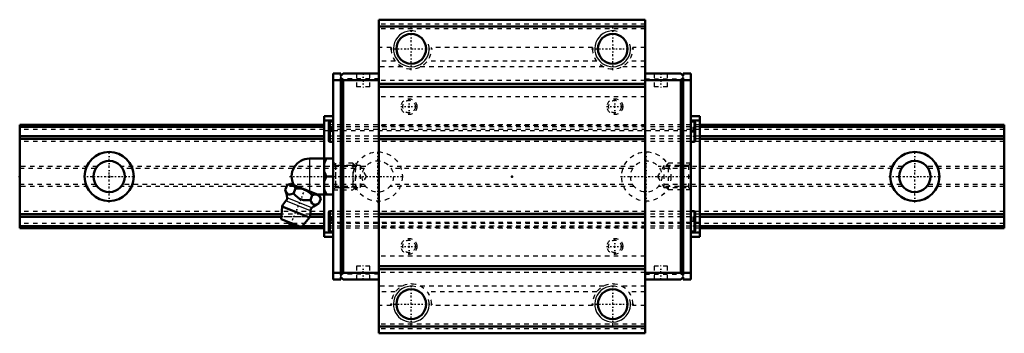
# Model space of a CAD drawing. Header units: millimetres. Extents: x -20 to 200, y -35 to 35.
import ezdxf

# ---------------------------------------------------------------- set-up
doc = ezdxf.new("R2010")
doc.units = ezdxf.units.MM
doc.linetypes.add('Center', pattern=[1.5, 0.45, -0.5, 0.05, -0.5])
doc.linetypes.add('Dashed', pattern=[2, 1, -1])
for name, color, linetype, lineweight in [('2d ConnectionPoints', 7, 'Continuous', 50), ('AM_0', 7, 'Continuous', 50), ('AM_4', 3, 'Continuous', 25), ('AM_5', 3, 'Continuous', 25), ('AM_7', 7, 'Center', 25), ('AM_9', 6, 'Dashed', 25)]:
    doc.layers.add(name, color=color, linetype=linetype, lineweight=lineweight)

# ---------------------------------------------------------------- blocks, each defined once
blk = doc.blocks.new('1_8cf1j07bmtjz4xoxwn0ruhhxt________0_in_HSR25M1A1SS220LG200BM6F68050001_4')
at = {"layer": 'AM_0'}
for p, q in [((44.75, 4), (50.05, 4)), ((48.05, 4), (48.05, -4)), ((48.55, 0), (50.05, 0)), ((39.33, -3), (39.76, -1.93)), ((40.54, -1.6), (39.76, -1.93)), ((46.93, -4.18), (40.54, -1.6)), ((41.2, -3.76), (41.63, -2.69)), ((44.95, -5.27), (45.38, -4.2)), ((46.47, -4), (50.05, -4)), ((47.26, -4.96), (46.93, -4.18)), ((46.82, -6.03), (47.26, -4.96)), ((38.65, -6.67), (38.45, -9.49)), ((44.77, -9.14), (38.65, -6.67)), ((42.94, -11.31), (38.45, -9.49)), ((42.94, -11.31), (44.77, -9.14))]:
    blk.add_line(p, q, dxfattribs=at)
for points in [[(48.55, 4), (48.26, 3.44), (48.05, 2.85)], [(48.05, 1.15), (48.11, 0.96), (48.3, 0.47), (48.55, 0)], [(48.55, 0), (48.26, -0.56), (48.05, -1.15)], [(41.63, -2.69), (41.37, -2.21), (41.21, -2.01), (41.01, -1.86), (40.71, -1.76), (40.36, -1.75), (40.06, -1.82), (39.76, -1.93)], [(39.33, -3), (39.51, -3.4), (39.73, -3.74), (39.91, -3.91), (40.14, -4), (40.38, -4.02), (40.65, -3.96), (41.2, -3.76)], [(41.2, -3.76), (41.63, -4.23), (42.05, -4.62), (42.52, -4.95), (42.95, -5.15), (43.41, -5.26), (44.18, -5.32), (44.95, -5.27)], [(45.38, -4.2), (44.98, -3.79), (44.54, -3.42), (44.02, -3.09), (43.44, -2.85), (42.84, -2.71), (42.22, -2.67), (41.63, -2.69)], [(47.26, -4.96), (47, -4.48), (46.83, -4.28), (46.64, -4.14), (46.33, -4.03), (45.98, -4.03), (45.68, -4.09), (45.38, -4.2)], [(48.05, -2.85), (48.11, -3.04), (48.3, -3.53), (48.55, -4)], [(44.95, -5.27), (45.13, -5.67), (45.35, -6.01), (45.54, -6.18), (45.76, -6.27), (46.01, -6.29), (46.27, -6.24), (46.82, -6.03)]]:
    blk.add_lwpolyline(points, dxfattribs=at)
for centre, radius, start, end in [((44.75, 0), 4, 90, 207.9876), ((33.78, -5.29), 6, 4.8448, 22.4684), ((41.71, -7.9), 3.3, 131.9787, 158), ((38.97, -4.86), 0.8, 311.9787, 4.8448), ((49.22, -11.53), 6, 113.5458, 131.1552), ((41.71, -7.9), 3.3, 338, 4.0213), ((45.8, -7.62), 0.8, 131.1552, 184.0213), ((41.24, -9.07), 1.82, 210.1342, 285.8658)]:
    blk.add_arc(centre, radius, start, end, dxfattribs=at)
at = {"layer": 'AM_4'}
for p, q in [((44.75, 4), (44.75, -3.3)), ((45, -7.67), (39.5, -5.45)), ((45.27, -7.01), (39.76, -4.79))]:
    blk.add_line(p, q, dxfattribs=at)
at = {"layer": 'AM_5', "linetype": 'Dashed'}
for p, q in [((50.59, 3), (50.59, -3)), ((55.05, 2.39), (50.59, 2.39)), ((55.05, -2.39), (50.59, -2.39))]:
    blk.add_line(p, q, dxfattribs=at)
at = {"layer": 'AM_7'}
blk.add_line((40.39, -11.15), (43.89, -2.5), dxfattribs=at)
at = {"layer": 'AM_9'}
for p, q in [((54.44, 3), (50.05, 3)), ((55.05, 2.39), (54.44, 3)), ((54.44, 3), (54.44, -3)), ((55.05, 2.39), (55.05, -2.39)), ((50.05, -3), (54.44, -3)), ((54.44, -3), (55.05, -2.39))]:
    blk.add_line(p, q, dxfattribs=at)
blk = doc.blocks.new('2_HSR25M1ASSB_M6F1_Slider_0_in_HSR25M1A1SS220LG200BM6F68050001_4')
at = {"layer": 'AM_0'}
for p, q in [((119.75, 35), (60.25, 35)), ((60.25, 35), (60.25, -35)), ((119.75, 33.5), (60.25, 33.5)), ((119.75, 35), (119.75, -35)), ((51.75, 23), (50.05, 23)), ((50.05, 23), (50.05, -23)), ((51.75, 23), (51.75, 22.5)), ((51.75, 22.5), (52.25, 23)), ((51.75, 22), (51.75, -22)), ((52.25, 21.5), (51.75, 22)), ((60.25, 23), (52.25, 23)), ((119.75, 23), (127.75, 23)), ((128.25, 22.5), (127.75, 23)), ((127.75, 21.5), (128.25, 22)), ((128.25, 23), (128.25, 22.5)), ((128.25, 23), (129.95, 23)), ((128.25, 22), (128.25, -22)), ((129.95, -23), (129.95, 23)), ((51.75, 21.5), (50.05, 21.5)), ((52.25, -21.5), (52.25, 21.5)), ((60.25, 21.5), (52.25, 21.5)), ((119.75, 20.7), (60.25, 20.7)), ((119.75, 20), (60.25, 20)), ((119.75, 21.5), (127.75, 21.5)), ((127.75, -21.5), (127.75, 21.5)), ((128.25, 21.5), (129.95, 21.5)), ((48.05, 13.5), (48.05, 4)), ((48.05, 13.5), (50.05, 13.5)), ((131.95, 13.5), (129.95, 13.5)), ((131.95, 13.5), (131.95, -13.5)), ((48.05, 12.5), (50.05, 12.5)), ((49.1, 12.01), (49.1, 7.99)), ((50.05, 12.25), (49.34, 12.25)), ((131.95, 12.5), (129.95, 12.5)), ((130.66, 12.25), (129.95, 12.25)), ((130.9, 12.01), (130.9, 7.99)), ((119.75, 9), (60.25, 9)), ((49.34, 7.75), (50.05, 7.75)), ((119.75, 8.3), (60.25, 8.3)), ((129.95, 7.75), (130.66, 7.75)), ((48.05, -4), (48.05, -13.5)), ((49.1, -7.99), (49.1, -12.01)), ((50.05, -7.75), (49.34, -7.75)), ((119.75, -8.3), (60.25, -8.3)), ((130.66, -7.75), (129.95, -7.75)), ((130.9, -7.99), (130.9, -12.01)), ((119.75, -9), (60.25, -9)), ((48.05, -12.5), (50.05, -12.5)), ((49.34, -12.25), (50.05, -12.25)), ((129.95, -12.25), (130.66, -12.25)), ((131.95, -12.5), (129.95, -12.5)), ((48.05, -13.5), (50.05, -13.5)), ((131.95, -13.5), (129.95, -13.5)), ((51.75, -21.5), (50.05, -21.5)), ((51.75, -22), (52.25, -21.5)), ((60.25, -21.5), (52.25, -21.5)), ((119.75, -20), (60.25, -20)), ((119.75, -20.7), (60.25, -20.7)), ((119.75, -21.5), (127.75, -21.5)), ((128.25, -22), (127.75, -21.5)), ((128.25, -21.5), (129.95, -21.5)), ((51.75, -23), (50.05, -23)), ((52.25, -23), (51.75, -22.5)), ((51.75, -22.5), (51.75, -23)), ((60.25, -23), (52.25, -23)), ((119.75, -23), (127.75, -23)), ((127.75, -23), (128.25, -22.5)), ((128.25, -22.5), (128.25, -23)), ((128.25, -23), (129.95, -23)), ((119.75, -33.5), (60.25, -33.5)), ((119.75, -35), (60.25, -35))]:
    blk.add_line(p, q, dxfattribs=at)
for centre in [(67.5, 28.5), (112.5, 28.5), (67.5, -28.5), (112.5, -28.5)]:
    blk.add_circle(centre, 3.32, dxfattribs=at)
for centre, radius, start, end in [((49.34, 12.01), 0.237, 90, 180), ((130.66, 12.01), 0.238, 0, 90), ((49.34, 7.99), 0.237, 180, 270), ((130.66, 7.99), 0.238, 270, 360), ((49.34, -7.99), 0.237, 90, 180), ((130.66, -7.99), 0.238, 0, 90), ((49.34, -12.01), 0.237, 180, 270), ((130.66, -12.01), 0.238, 270, 360)]:
    blk.add_arc(centre, radius, start, end, dxfattribs=at)
at = {"layer": 'AM_4'}
for p, q in [((49.34, 12.25), (49.34, 7.75)), ((130.66, 12.25), (130.66, 7.75)), ((49.34, -7.75), (49.34, -12.25)), ((130.66, -7.75), (130.66, -12.25))]:
    blk.add_line(p, q, dxfattribs=at)
at = {"layer": 'AM_5', "linetype": 'Dashed'}
for p, q in [((55.05, -3), (55.05, 3)), ((55.55, 2.46), (55.05, 3)), ((124.45, 2.46), (124.95, 3)), ((124.95, -3), (124.95, 3)), ((129.95, 3), (124.95, 3)), ((55.55, -2.46), (55.05, -3)), ((124.45, -2.46), (124.95, -3)), ((129.95, -3), (124.95, -3))]:
    blk.add_line(p, q, dxfattribs=at)
at = {"layer": 'AM_5'}
for centre in [(67.5, 28.5), (112.5, 28.5), (67.5, -28.5), (112.5, -28.5)]:
    blk.add_arc(centre, 4, 75, 15, dxfattribs=at)
at = {"layer": 'AM_7'}
for p, q in [((67.5, 23.77), (67.5, 33.22)), ((112.5, 23.77), (112.5, 33.22)), ((62.78, 28.5), (72.22, 28.5)), ((107.78, 28.5), (117.22, 28.5)), ((56.75, 23.15), (56.75, 19.85)), ((123.25, 23.15), (123.25, 19.85)), ((65.15, 15.6), (68.85, 15.6)), ((67, 13.75), (67, 17.45)), ((111.15, 15.6), (114.85, 15.6)), ((113, 13.75), (113, 17.45)), ((49.05, 10), (50.1, 10)), ((129.9, 10), (130.95, 10)), ((114.22, 0), (130.32, 0)), ((49.05, -10), (50.1, -10)), ((129.9, -10), (130.95, -10)), ((67, -17.45), (67, -13.75)), ((113, -17.45), (113, -13.75)), ((65.15, -15.6), (68.85, -15.6)), ((111.15, -15.6), (114.85, -15.6)), ((56.75, -23.15), (56.75, -19.85)), ((123.25, -23.15), (123.25, -19.85)), ((67.5, -33.22), (67.5, -23.78)), ((112.5, -33.22), (112.5, -23.78)), ((62.78, -28.5), (72.22, -28.5)), ((107.78, -28.5), (117.22, -28.5))]:
    blk.add_line(p, q, dxfattribs=at)
at = {"layer": 'AM_9'}
for p, q in [((119.75, 34), (60.25, 34)), ((119.75, 33), (60.25, 33)), ((63, 28.83), (60.25, 28.83)), ((63, 28.83), (63, 28.5)), ((72, 28.5), (72, 28.83)), ((108, 28.83), (72, 28.83)), ((108, 28.83), (108, 28.5)), ((117, 28.5), (117, 28.83)), ((119.75, 28.83), (117, 28.83)), ((63.92, 25.77), (60.25, 25.77)), ((65.51, 24.46), (60.25, 24.46)), ((110.51, 24.46), (69.49, 24.46)), ((108.92, 25.77), (71.08, 25.77)), ((119.75, 24.46), (114.49, 24.46)), ((119.75, 25.77), (116.08, 25.77)), ((51.75, 22), (51.75, 22.5)), ((55.25, 23), (55.25, 20)), ((58.25, 20), (58.25, 23)), ((121.75, 23), (121.75, 20)), ((124.75, 20), (124.75, 23)), ((128.25, 22), (128.25, 22.5)), ((60.25, 21.8), (51.75, 21.8)), ((58.25, 20), (55.25, 20)), ((119.75, 21.41), (60.25, 21.41)), ((119.75, 21.8), (128.25, 21.8)), ((124.75, 20), (121.75, 20)), ((119.75, 17.8), (60.25, 17.8)), ((131.95, 11.5), (48.05, 11.5)), ((131.95, 11.09), (48.05, 11.09)), ((131.95, 11.08), (48.05, 11.08)), ((49.58, 11), (49.1, 11)), ((49.58, 11), (49.58, 9)), ((119.75, 11.4), (60.25, 11.4)), ((130.43, 11), (130.9, 11)), ((130.43, 11), (130.43, 9)), ((48.05, 10.28), (131.95, 10.28)), ((131.95, 9.04), (48.05, 9.04)), ((131.95, 9.03), (48.05, 9.03)), ((49.58, 10), (49.1, 10)), ((49.58, 9), (49.1, 9)), ((130.43, 10), (130.9, 10)), ((130.43, 9), (130.9, 9)), ((131.95, 8.41), (48.05, 8.41)), ((131.95, 7.8), (48.05, 7.8)), ((50.59, 2.46), (50.05, 3)), ((56.05, 2.46), (50.59, 2.46)), ((50.59, 2.46), (50.59, -2.46)), ((57.47, 0), (56.05, 2.46)), ((56.05, 2.46), (56.05, -2.46)), ((123.95, 2.46), (122.53, 0)), ((123.95, 2.46), (123.95, -2.46)), ((129.41, 2.46), (123.95, 2.46)), ((129.95, 3), (129.41, 2.46)), ((129.41, 2.46), (129.41, -2.46)), ((56.05, -2.46), (57.47, 0)), ((122.53, 0), (123.95, -2.46)), ((50.05, -3), (50.59, -2.46)), ((50.59, -2.46), (56.05, -2.46)), ((123.95, -2.46), (129.41, -2.46)), ((129.41, -2.46), (129.95, -3)), ((131.95, -7.8), (48.05, -7.8)), ((131.95, -8.41), (48.05, -8.41)), ((131.95, -9.03), (48.05, -9.03)), ((131.95, -9.04), (48.05, -9.04)), ((131.95, -10.28), (48.05, -10.28)), ((49.58, -9), (49.1, -9)), ((49.58, -10), (49.1, -10)), ((49.58, -11), (49.1, -11)), ((49.58, -9), (49.58, -11)), ((130.43, -9), (130.9, -9)), ((130.43, -9), (130.43, -11)), ((130.43, -10), (130.9, -10)), ((130.43, -11), (130.9, -11)), ((131.95, -11.08), (48.05, -11.08)), ((131.95, -11.09), (48.05, -11.09)), ((131.95, -11.5), (48.05, -11.5)), ((119.75, -11.4), (60.25, -11.4)), ((119.75, -17.8), (60.25, -17.8)), ((60.25, -21.8), (51.75, -21.8)), ((51.75, -22.5), (51.75, -22)), ((58.25, -20), (55.25, -20)), ((55.25, -20), (55.25, -23)), ((58.25, -23), (58.25, -20)), ((119.75, -21.41), (60.25, -21.41)), ((119.75, -21.8), (128.25, -21.8)), ((124.75, -20), (121.75, -20)), ((121.75, -20), (121.75, -23)), ((124.75, -23), (124.75, -20)), ((128.25, -22.5), (128.25, -22)), ((65.51, -24.46), (60.25, -24.46)), ((63.92, -25.77), (60.25, -25.77)), ((110.51, -24.46), (69.49, -24.46)), ((108.92, -25.77), (71.08, -25.77)), ((119.75, -24.46), (114.49, -24.46)), ((119.75, -25.77), (116.08, -25.77)), ((63, -28.5), (63, -28.83)), ((72, -28.83), (72, -28.5)), ((108, -28.5), (108, -28.83)), ((117, -28.83), (117, -28.5)), ((63, -28.83), (60.25, -28.83)), ((108, -28.83), (72, -28.83)), ((119.75, -28.83), (117, -28.83)), ((119.75, -33), (60.25, -33)), ((119.75, -34), (60.25, -34))]:
    blk.add_line(p, q, dxfattribs=at)
for centre, radius in [((67, 15.6), 1.76), ((67, 15.6), 1.41), ((113, 15.6), 1.76), ((113, 15.6), 1.41), ((67, -15.6), 1.76), ((67, -15.6), 1.41), ((113, -15.6), 1.76), ((113, -15.6), 1.41)]:
    blk.add_circle(centre, radius, dxfattribs=at)
for centre, start, end in [((67.5, 28.5), 180, 0), ((112.5, 28.5), 180, 0), ((67.5, -28.5), 360, 180), ((112.5, -28.5), 360, 180)]:
    blk.add_arc(centre, 4.5, start, end, dxfattribs=at)
blk = doc.blocks.new('3_HSR25M1A122020_Rail_0_in_HSR25M1A1SS220LG200BM6F68050001_4')
at = {"layer": 'AM_0'}
for p, q in [((48.05, 11.5), (-20, 11.5)), ((-20, 11.5), (-20, -11.5)), ((48.05, 11.08), (-20, 11.08)), ((200, 11.5), (131.95, 11.5)), ((200, 11.08), (131.95, 11.08)), ((200, 11.5), (200, -11.5)), ((48.05, 9.04), (-20, 9.04)), ((200, 9.04), (131.95, 9.04)), ((48.05, 8.41), (-20, 8.41)), ((200, 8.41), (131.95, 8.41)), ((38.53, -8.41), (-20, -8.41)), ((48.05, -8.41), (44.97, -8.41)), ((200, -8.41), (131.95, -8.41)), ((38.48, -9.04), (-20, -9.04)), ((48.05, -9.04), (44.81, -9.04)), ((200, -9.04), (131.95, -9.04)), ((42.37, -11.08), (-20, -11.08)), ((48.05, -11.5), (-20, -11.5)), ((48.05, -11.08), (43.14, -11.08)), ((200, -11.08), (131.95, -11.08)), ((200, -11.5), (131.95, -11.5))]:
    blk.add_line(p, q, dxfattribs=at)
for centre, radius in [((0, 0), 5.5), ((180, 0), 5.5), ((0, 0), 3.5), ((180, 0), 3.5)]:
    blk.add_circle(centre, radius, dxfattribs=at)
at = {"layer": 'AM_7'}
for p, q in [((0, -5.78), (0, 5.78)), ((60, -5.78), (60, 5.78)), ((120, -5.78), (120, 5.78)), ((180, -5.78), (180, 5.78)), ((-5.78, 0), (5.78, 0)), ((40.28, 0), (65.78, 0)), ((174.22, 0), (185.78, 0))]:
    blk.add_line(p, q, dxfattribs=at)
at = {"layer": 'AM_9'}
for p, q in [((200, 11.09), (-20, 11.09)), ((131.95, 11.5), (48.05, 11.5)), ((131.95, 11.08), (48.05, 11.08)), ((200, 10.5), (-20, 10.5)), ((200, 9.03), (-20, 9.03)), ((131.95, 9.04), (48.05, 9.04)), ((200, 7.8), (-20, 7.8)), ((131.95, 8.41), (48.05, 8.41)), ((-2.68, 2.25), (-20, 2.25)), ((57.32, 2.25), (2.68, 2.25)), ((117.32, 2.25), (62.68, 2.25)), ((177.32, 2.25), (122.68, 2.25)), ((200, 2.25), (182.68, 2.25)), ((-3.03, 1.75), (-20, 1.75)), ((56.97, 1.75), (3.03, 1.75)), ((116.97, 1.75), (63.03, 1.75)), ((176.97, 1.75), (123.03, 1.75)), ((200, 1.75), (183.03, 1.75)), ((-3.03, -1.75), (-20, -1.75)), ((40.45, -1.75), (3.03, -1.75)), ((56.97, -1.75), (40.61, -1.75)), ((116.97, -1.75), (63.03, -1.75)), ((176.97, -1.75), (123.03, -1.75)), ((200, -1.75), (183.03, -1.75)), ((-2.68, -2.25), (-20, -2.25)), ((57.32, -2.25), (2.68, -2.25)), ((117.32, -2.25), (62.68, -2.25)), ((177.32, -2.25), (122.68, -2.25)), ((200, -2.25), (182.68, -2.25)), ((200, -7.8), (-20, -7.8)), ((44.97, -8.41), (38.53, -8.41)), ((131.95, -8.41), (48.05, -8.41)), ((200, -9.03), (-20, -9.03)), ((200, -10.5), (-20, -10.5)), ((44.81, -9.04), (38.48, -9.04)), ((131.95, -9.04), (48.05, -9.04)), ((200, -11.09), (-20, -11.09)), ((43.14, -11.08), (42.37, -11.08)), ((131.95, -11.08), (48.05, -11.08)), ((131.95, -11.5), (48.05, -11.5))]:
    blk.add_line(p, q, dxfattribs=at)
for centre, radius in [((60, 0), 5.5), ((120, 0), 5.5), ((60, 0), 3.5), ((120, 0), 3.5)]:
    blk.add_circle(centre, radius, dxfattribs=at)

msp = doc.modelspace()

# ---------------------------------------------------------------- linework, layer by layer
at = {"layer": '2d ConnectionPoints'}
for p in [(-20, 0), (0, 0), (0, 0), (50.05, 0), (90, 0), (129.95, 0)]:
    msp.add_point(p, dxfattribs=at)

# ---------------------------------------------------------------- block references
for name in ['2_HSR25M1ASSB_M6F1_Slider_0_in_HSR25M1A1SS220LG200BM6F68050001_4', '3_HSR25M1A122020_Rail_0_in_HSR25M1A1SS220LG200BM6F68050001_4', '1_8cf1j07bmtjz4xoxwn0ruhhxt________0_in_HSR25M1A1SS220LG200BM6F68050001_4']:
    msp.add_blockref(name, (0, 0))

doc.saveas('drawing.dxf')
